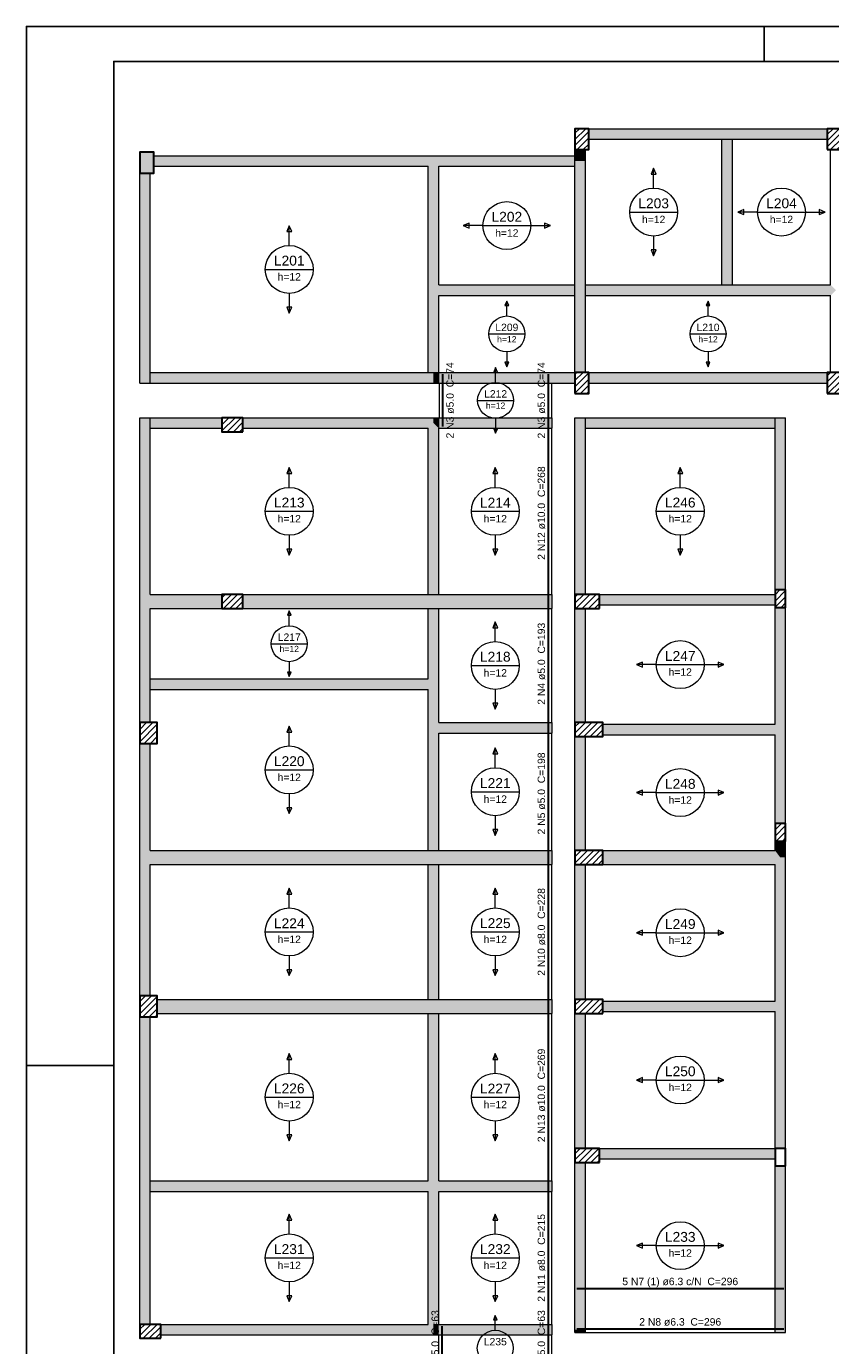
# Model space of a CAD drawing. Header units: millimetres. Extents: x 0 to 84.1, y 0 to 59.4.
# Tile 5 of 9: x 0 to 23, y 21.7 to 59.4. Entities that reach past the tile are written whole.
import ezdxf

# ---------------------------------------------------------------- set-up
doc = ezdxf.new("R2010")
doc.units = ezdxf.units.MM
doc.header["$MEASUREMENT"] = 0
doc.linetypes.add('NULL', pattern=[0])
for name, color, linetype, lineweight in [('Descrição da armadura', 7, 'Continuous', 0), ('DT-Armadura positiva', 2, 'Continuous', 30), ('DT-Hachura pilar em laje', 252, 'Continuous', 5), ('DT-Hachura viga em laje', 254, 'Continuous', 5), ('DT-Textos', 7, 'Continuous', 5), ('FO-Pilares', 4, 'Continuous', 30), ('FO-Vigas', 1, 'Continuous', 20)]:
    doc.layers.add(name, color=color, linetype=linetype, lineweight=lineweight)
doc.layers.add('SEDUC_MARF', color=1, linetype='Continuous')
doc.layers.add('SEDUC_MARGG', color=7, linetype='Continuous')
doc.styles.add('Arial', font='txt')

msp = doc.modelspace()

# ---------------------------------------------------------------- hatches: boundary and pattern name
at = {"layer": 'DT-Hachura pilar em laje', "linetype": 'Continuous'}
h = msp.add_hatch(dxfattribs=at)
h.set_pattern_fill('ANSI31', color=252, style=0)
h.paths.add_polyline_path([(15.686, 55.876), (15.886, 55.876), (16.086, 55.876), (16.086, 56.176), (16.086, 56.476), (15.886, 56.476), (15.686, 56.476), (15.686, 56.176)])
h = msp.add_hatch(dxfattribs=at)
h.set_pattern_fill('ANSI31', color=252, style=0)
h.paths.add_polyline_path([(22.896, 55.876), (23.096, 55.876), (23.296, 55.876), (23.296, 56.176), (23.296, 56.476), (23.096, 56.476), (22.896, 56.476), (22.896, 56.176)])
msp.add_hatch(color=252, dxfattribs=at).paths.add_polyline_path([(3.243, 55.207), (3.443, 55.207), (3.643, 55.207), (3.643, 55.507), (3.643, 55.807), (3.443, 55.807), (3.243, 55.807), (3.243, 55.507)])
h = msp.add_hatch(dxfattribs=at)
h.set_pattern_fill('ANSI31', color=252, style=0)
h.paths.add_polyline_path([(15.686, 48.905), (15.886, 48.905), (16.086, 48.905), (16.086, 49.205), (16.086, 49.505), (15.886, 49.505), (15.686, 49.505), (15.686, 49.205)])
h = msp.add_hatch(dxfattribs=at)
h.set_pattern_fill('ANSI31', color=252, style=0)
h.paths.add_polyline_path([(22.896, 48.905), (23.096, 48.905), (23.296, 48.905), (23.296, 49.205), (23.296, 49.505), (23.096, 49.505), (22.896, 49.505), (22.896, 49.205)])
h = msp.add_hatch(dxfattribs=at)
h.set_pattern_fill('ANSI31', color=252, style=0)
h.paths.add_polyline_path([(6.187, 47.815), (6.187, 48.015), (6.187, 48.215), (5.887, 48.215), (5.587, 48.215), (5.587, 48.015), (5.587, 47.815), (5.887, 47.815)])
h = msp.add_hatch(dxfattribs=at)
h.set_pattern_fill('ANSI31', color=252, style=0)
h.paths.add_polyline_path([(6.187, 42.762), (6.187, 42.962), (6.187, 43.162), (5.887, 43.162), (5.587, 43.162), (5.587, 42.962), (5.587, 42.762), (5.887, 42.762)])
h = msp.add_hatch(dxfattribs=at)
h.set_pattern_fill('ANSI31', color=252, style=0)
h.paths.add_polyline_path([(16.386, 42.762), (16.386, 42.962), (16.386, 43.162), (16.036, 43.162), (15.686, 43.162), (15.686, 42.962), (15.686, 42.762), (16.036, 42.762)])
h = msp.add_hatch(dxfattribs=at)
h.set_pattern_fill('ANSI31', color=252, style=0)
h.paths.add_polyline_path([(21.406, 42.792), (21.556, 42.792), (21.706, 42.792), (21.706, 43.042), (21.706, 43.292), (21.556, 43.292), (21.406, 43.292), (21.406, 43.042)])
h = msp.add_hatch(dxfattribs=at)
h.set_pattern_fill('ANSI31', color=252, style=0)
h.paths.add_polyline_path([(3.243, 38.901), (3.493, 38.901), (3.743, 38.901), (3.743, 39.201), (3.743, 39.501), (3.493, 39.501), (3.243, 39.501), (3.243, 39.201)])
h = msp.add_hatch(dxfattribs=at)
h.set_pattern_fill('ANSI31', color=252, style=0)
h.paths.add_polyline_path([(15.686, 39.501), (15.686, 39.301), (15.686, 39.101), (16.086, 39.101), (16.486, 39.101), (16.486, 39.301), (16.486, 39.501), (16.086, 39.501)])
h = msp.add_hatch(dxfattribs=at)
h.set_pattern_fill('ANSI31', color=252, style=0)
h.paths.add_polyline_path([(21.406, 36.114), (21.556, 36.114), (21.706, 36.114), (21.706, 36.364), (21.706, 36.614), (21.556, 36.614), (21.406, 36.614), (21.406, 36.364)])
h = msp.add_hatch(dxfattribs=at)
h.set_pattern_fill('ANSI31', color=252, style=0)
h.paths.add_polyline_path([(16.486, 35.444), (16.486, 35.644), (16.486, 35.844), (16.086, 35.844), (15.686, 35.844), (15.686, 35.644), (15.686, 35.444), (16.086, 35.444)])
h = msp.add_hatch(dxfattribs=at)
h.set_pattern_fill('ANSI31', color=252, style=0)
h.paths.add_polyline_path([(3.243, 31.086), (3.493, 31.086), (3.743, 31.086), (3.743, 31.386), (3.743, 31.686), (3.493, 31.686), (3.243, 31.686), (3.243, 31.386)])
h = msp.add_hatch(dxfattribs=at)
h.set_pattern_fill('ANSI31', color=252, style=0)
h.paths.add_polyline_path([(16.486, 31.186), (16.486, 31.386), (16.486, 31.586), (16.086, 31.586), (15.686, 31.586), (15.686, 31.386), (15.686, 31.186), (16.086, 31.186)])
h = msp.add_hatch(dxfattribs=at)
h.set_pattern_fill('ANSI31', color=252, style=0)
h.paths.add_polyline_path([(16.386, 26.927), (16.386, 27.127), (16.386, 27.327), (16.036, 27.327), (15.686, 27.327), (15.686, 27.127), (15.686, 26.927), (16.036, 26.927)])
h = msp.add_hatch(dxfattribs=at)
h.set_pattern_fill('ANSI31', color=252, style=0)
h.paths.add_polyline_path([(3.843, 21.898), (3.843, 22.098), (3.843, 22.298), (3.543, 22.298), (3.243, 22.298), (3.243, 22.098), (3.243, 21.898), (3.543, 21.898)])
at = {"layer": 'DT-Hachura viga em laje', "linetype": 'Continuous'}
for points in [[(20.037, 56.473), (20.037, 56.473), (16.087, 56.473), (16.087, 56.173), (20.037, 56.173), (20.037, 56.473)], [(20.187, 52.011), (20.187, 52.011), (20.187, 56.173), (20.037, 56.323), (19.887, 56.173), (19.887, 52.011), (20.037, 51.861), (20.187, 52.011)], [(22.897, 56.473), (22.897, 56.473), (20.037, 56.473), (20.037, 56.173), (22.897, 56.173), (22.897, 56.473)], [(15.986, 55.876), (15.986, 55.876), (15.687, 55.876), (15.687, 55.551), (15.986, 55.551), (15.986, 55.876)], [(11.64, 55.551), (11.64, 55.551), (11.64, 55.701), (3.643, 55.701), (3.643, 55.401), (11.49, 55.401), (11.64, 55.551)], [(11.79, 52.012), (11.79, 52.012), (11.79, 55.401), (11.64, 55.551), (11.49, 55.401), (11.49, 51.861), (11.64, 51.861), (11.79, 52.012)], [(15.837, 55.551), (15.837, 55.551), (15.687, 55.702), (11.64, 55.702), (11.64, 55.551), (11.79, 55.401), (15.687, 55.401), (15.837, 55.551)], [(15.987, 55.551), (15.987, 55.551), (15.687, 55.551), (15.687, 51.861), (15.987, 51.861), (15.987, 55.551)], [(3.543, 55.207), (3.543, 55.207), (3.243, 55.207), (3.243, 49.205), (3.543, 49.205), (3.543, 55.207)], [(11.79, 49.504), (11.79, 49.504), (11.79, 51.711), (11.64, 51.861), (11.49, 51.861), (11.49, 49.504), (11.64, 49.355), (11.79, 49.504)], [(15.837, 51.861), (15.837, 51.861), (15.687, 52.012), (11.79, 52.012), (11.64, 51.861), (11.79, 51.711), (15.687, 51.711), (15.837, 51.861)], [(15.987, 51.861), (15.987, 51.861), (15.687, 51.861), (15.687, 49.505), (15.987, 49.505), (15.987, 51.861)], [(20.037, 52.011), (20.037, 52.011), (15.987, 52.011), (15.837, 51.861), (15.987, 51.711), (20.037, 51.711), (20.037, 52.011)], [(23.147, 51.861), (23.147, 51.861), (22.997, 52.011), (20.037, 52.011), (20.037, 51.711), (22.997, 51.711), (23.147, 51.861)], [(11.64, 49.504), (11.64, 49.504), (3.543, 49.504), (3.393, 49.355), (3.543, 49.205), (11.64, 49.205), (11.64, 49.504)], [(11.808, 49.504), (11.808, 49.504), (11.64, 49.504), (11.64, 49.205), (11.808, 49.205), (11.808, 49.504)], [(15.027, 49.505), (15.027, 49.505), (11.808, 49.505), (11.808, 49.205), (15.027, 49.205), (15.027, 49.505)], [(15.687, 49.505), (15.687, 49.505), (15.027, 49.505), (15.027, 49.205), (15.687, 49.205), (15.687, 49.505)], [(22.897, 49.505), (22.897, 49.505), (16.087, 49.505), (16.087, 49.205), (22.897, 49.205), (22.897, 49.505)], [(3.543, 43.161), (3.543, 43.161), (3.543, 48.215), (3.243, 48.215), (3.243, 42.961), (3.393, 42.961), (3.543, 43.161)], [(5.587, 48.215), (5.587, 48.215), (3.543, 48.215), (3.393, 48.065), (3.543, 47.915), (5.587, 47.915), (5.587, 48.215)], [(11.64, 48.065), (11.64, 48.065), (11.64, 48.215), (6.187, 48.215), (6.187, 47.915), (11.49, 47.915), (11.64, 48.065)], [(11.79, 43.161), (11.79, 43.161), (11.79, 47.915), (11.64, 48.065), (11.49, 47.915), (11.49, 43.161), (11.64, 42.961), (11.79, 43.161)], [(11.808, 48.215), (11.808, 48.215), (11.64, 48.215), (11.64, 48.065), (11.79, 47.915), (11.808, 47.915), (11.808, 48.215)], [(15.027, 48.215), (15.027, 48.215), (11.808, 48.215), (11.808, 47.915), (15.027, 47.915), (15.027, 48.215)], [(15.986, 48.215), (15.986, 48.215), (15.687, 48.215), (15.687, 43.161), (15.986, 43.161), (15.986, 48.215)], [(21.557, 48.065), (21.557, 48.065), (21.407, 48.215), (15.986, 48.215), (15.837, 48.065), (15.986, 47.915), (21.407, 47.915), (21.557, 48.065)], [(21.707, 48.215), (21.707, 48.215), (21.407, 48.215), (21.407, 43.291), (21.707, 43.291), (21.707, 48.215)], [(5.587, 43.161), (5.587, 43.161), (3.543, 43.161), (3.393, 42.961), (3.543, 42.761), (5.587, 42.761), (5.587, 43.161)], [(11.64, 43.161), (11.64, 43.161), (6.187, 43.161), (6.187, 42.762), (11.64, 42.762), (11.64, 43.161)], [(15.027, 43.161), (15.027, 43.161), (11.64, 43.161), (11.64, 42.761), (15.027, 42.761), (15.027, 43.161)], [(21.407, 43.161), (21.407, 43.161), (16.387, 43.161), (16.387, 42.861), (21.407, 42.861), (21.407, 43.161)], [(3.543, 42.761), (3.543, 42.761), (3.393, 42.961), (3.243, 42.961), (3.243, 40.597), (3.543, 40.597), (3.543, 42.761)], [(11.79, 42.761), (11.79, 42.761), (11.64, 42.961), (11.49, 42.762), (11.49, 40.747), (11.64, 40.597), (11.79, 40.597), (11.79, 42.761)], [(15.987, 42.761), (15.987, 42.761), (15.687, 42.761), (15.687, 39.501), (15.987, 39.501), (15.987, 42.761)], [(21.707, 42.791), (21.707, 42.791), (21.407, 42.791), (21.407, 39.451), (21.557, 39.301), (21.707, 39.301), (21.707, 42.791)], [(11.64, 40.597), (11.64, 40.597), (11.49, 40.747), (3.543, 40.747), (3.393, 40.597), (3.543, 40.447), (11.49, 40.447), (11.64, 40.597)], [(3.543, 40.597), (3.543, 40.597), (3.243, 40.597), (3.243, 39.501), (3.543, 39.501), (3.543, 40.597)], [(11.79, 39.501), (11.79, 39.501), (11.79, 40.597), (11.64, 40.597), (11.49, 40.447), (11.49, 39.351), (11.64, 39.351), (11.79, 39.501)], [(11.79, 35.844), (11.79, 35.844), (11.79, 39.201), (11.64, 39.351), (11.49, 39.351), (11.49, 35.844), (11.64, 35.644), (11.79, 35.844)], [(15.027, 39.501), (15.027, 39.501), (11.79, 39.501), (11.64, 39.351), (11.79, 39.201), (15.027, 39.201), (15.027, 39.501)], [(21.557, 39.301), (21.557, 39.301), (21.407, 39.451), (16.487, 39.451), (16.487, 39.151), (21.407, 39.151), (21.557, 39.301)], [(21.707, 39.301), (21.707, 39.301), (21.557, 39.301), (21.407, 39.151), (21.407, 36.614), (21.707, 36.614), (21.707, 39.301)], [(3.543, 35.844), (3.543, 35.844), (3.543, 38.901), (3.243, 38.901), (3.243, 35.644), (3.393, 35.644), (3.543, 35.844)], [(15.987, 39.101), (15.987, 39.101), (15.687, 39.101), (15.687, 35.844), (15.987, 35.844), (15.987, 39.101)], [(11.64, 35.844), (11.64, 35.844), (3.543, 35.844), (3.393, 35.644), (3.543, 35.444), (11.64, 35.444), (11.64, 35.844)], [(15.027, 35.844), (15.027, 35.844), (11.64, 35.844), (11.64, 35.444), (15.027, 35.444), (15.027, 35.844)], [(21.557, 35.644), (21.557, 35.644), (21.407, 35.844), (16.487, 35.844), (16.487, 35.444), (21.407, 35.444), (21.557, 35.644)], [(21.707, 36.114), (21.707, 36.114), (21.407, 36.114), (21.407, 35.844), (21.557, 35.644), (21.707, 35.644), (21.707, 36.114)], [(3.543, 35.444), (3.543, 35.444), (3.393, 35.644), (3.243, 35.644), (3.243, 31.686), (3.543, 31.686), (3.543, 35.444)], [(11.79, 31.586), (11.79, 31.586), (11.79, 35.444), (11.64, 35.644), (11.49, 35.444), (11.49, 31.586), (11.64, 31.386), (11.79, 31.586)], [(21.707, 35.644), (21.707, 35.644), (21.557, 35.644), (21.407, 35.444), (21.407, 31.536), (21.557, 31.386), (21.707, 31.386), (21.707, 35.644)], [(15.987, 35.444), (15.987, 35.444), (15.687, 35.444), (15.687, 31.586), (15.987, 31.586), (15.987, 35.444)], [(11.64, 31.586), (11.64, 31.586), (3.743, 31.586), (3.743, 31.186), (11.64, 31.186), (11.64, 31.586)], [(11.79, 26.398), (11.79, 26.398), (11.79, 31.186), (11.64, 31.386), (11.49, 31.186), (11.49, 26.398), (11.64, 26.248), (11.79, 26.398)], [(15.027, 31.586), (15.027, 31.586), (11.64, 31.586), (11.64, 31.186), (15.027, 31.186), (15.027, 31.586)], [(21.557, 31.386), (21.557, 31.386), (21.407, 31.536), (16.487, 31.536), (16.487, 31.236), (21.407, 31.236), (21.557, 31.386)], [(21.706, 31.386), (21.706, 31.386), (21.557, 31.386), (21.407, 31.236), (21.407, 27.327), (21.706, 27.327), (21.706, 31.386)], [(3.543, 31.086), (3.543, 31.086), (3.243, 31.086), (3.243, 26.248), (3.543, 26.248), (3.543, 31.086)], [(15.987, 31.186), (15.987, 31.186), (15.687, 31.186), (15.687, 27.327), (15.987, 27.327), (15.987, 31.186)], [(21.407, 27.327), (21.407, 27.327), (16.387, 27.327), (16.387, 27.027), (21.407, 27.027), (21.407, 27.327)], [(21.407, 27.327), (21.407, 27.327), (16.387, 27.327), (16.387, 27.027), (21.407, 27.027), (21.407, 27.327)], [(15.987, 26.927), (15.987, 26.927), (15.687, 26.927), (15.687, 26.248), (15.987, 26.248), (15.987, 26.927)], [(21.707, 26.827), (21.707, 26.827), (21.407, 26.827), (21.407, 22.067), (21.707, 22.067), (21.707, 26.827)], [(11.64, 26.248), (11.64, 26.248), (11.49, 26.398), (3.543, 26.398), (3.393, 26.248), (3.543, 26.098), (11.49, 26.098), (11.64, 26.248)], [(15.027, 26.398), (15.027, 26.398), (11.79, 26.398), (11.64, 26.248), (11.79, 26.098), (15.027, 26.098), (15.027, 26.398)], [(3.543, 26.248), (3.543, 26.248), (3.243, 26.248), (3.243, 22.298), (3.543, 22.298), (3.543, 26.248)], [(11.79, 22.298), (11.79, 22.298), (11.79, 26.098), (11.64, 26.248), (11.49, 26.098), (11.49, 22.298), (11.64, 22.148), (11.79, 22.298)], [(15.987, 26.248), (15.987, 26.248), (15.687, 26.248), (15.687, 22.148), (15.987, 22.148), (15.987, 26.248)], [(11.64, 22.148), (11.64, 22.148), (11.49, 22.298), (3.843, 22.298), (3.843, 21.998), (11.64, 21.998), (11.64, 22.148)], [(11.79, 22.298), (11.79, 22.298), (11.64, 22.298), (11.64, 21.998), (11.79, 21.998), (11.79, 22.298)], [(15.027, 22.298), (15.027, 22.298), (11.79, 22.298), (11.79, 21.998), (15.027, 21.998), (15.027, 22.298)], [(15.987, 22.148), (15.987, 22.148), (15.687, 22.148), (15.687, 22.067), (15.987, 22.067), (15.987, 22.148)]]:
    msp.add_hatch(color=254, dxfattribs=at).paths.add_polyline_path(points)

# ---------------------------------------------------------------- linework, layer by layer
at = {"layer": 'DT-Armadura positiva'}
for points in [[(11.908, 47.965), (11.908, 49.455)], [(14.926, 47.965), (14.926, 49.455)], [(14.926, 42.812), (14.926, 48.165)], [(14.926, 39.251), (14.926, 43.112)], [(14.926, 35.494), (14.926, 39.451)], [(14.926, 31.236), (14.926, 35.794)], [(14.926, 26.148), (14.926, 31.536)], [(14.926, 22.048), (14.926, 26.348)], [(15.736, 23.318), (21.656, 23.318)], [(11.89, 20.981), (11.89, 22.248)], [(14.926, 20.981), (14.926, 22.248)], [(15.736, 22.167), (21.656, 22.167)]]:
    msp.add_lwpolyline(points, dxfattribs=at)
at = {"layer": 'DT-Textos'}
for p, q in [((17.936, 55.343), (17.866, 55.173)), ((17.866, 55.173), (18.007, 55.173)), ((18.007, 55.173), (17.936, 55.343)), ((17.251, 54.092), (18.622, 54.092)), ((20.511, 54.163), (20.341, 54.092)), ((20.341, 54.092), (20.511, 54.022)), ((20.511, 54.022), (20.511, 54.163)), ((20.906, 54.092), (22.277, 54.092)), ((22.842, 54.092), (22.672, 54.163)), ((22.672, 54.163), (22.672, 54.022)), ((22.672, 54.022), (22.842, 54.092)), ((7.516, 53.703), (7.446, 53.534)), ((7.587, 53.534), (7.516, 53.703)), ((12.657, 53.777), (12.488, 53.707)), ((12.488, 53.707), (12.657, 53.636)), ((12.657, 53.636), (12.657, 53.777)), ((13.053, 53.707), (14.423, 53.707)), ((14.988, 53.707), (14.819, 53.777)), ((14.819, 53.777), (14.819, 53.636)), ((14.819, 53.636), (14.988, 53.707)), ((7.446, 53.534), (7.587, 53.534)), ((18.007, 53.012), (17.866, 53.012)), ((17.866, 53.012), (17.936, 52.842)), ((17.936, 52.842), (18.007, 53.012)), ((6.831, 52.453), (8.202, 52.453)), ((7.587, 51.372), (7.446, 51.372)), ((7.446, 51.372), (7.516, 51.203)), ((7.516, 51.203), (7.587, 51.372)), ((13.738, 51.545), (13.685, 51.418)), ((13.685, 51.418), (13.791, 51.418)), ((13.791, 51.418), (13.738, 51.545)), ((19.491, 51.545), (19.438, 51.418)), ((19.438, 51.418), (19.544, 51.418)), ((19.544, 51.418), (19.491, 51.545)), ((13.224, 50.608), (14.252, 50.608)), ((18.977, 50.608), (20.005, 50.608)), ((13.791, 49.797), (13.685, 49.797)), ((13.685, 49.797), (13.738, 49.67)), ((13.738, 49.67), (13.791, 49.797)), ((19.544, 49.797), (19.438, 49.797)), ((19.438, 49.797), (19.491, 49.67)), ((19.491, 49.67), (19.544, 49.797)), ((13.417, 49.647), (13.364, 49.52)), ((13.364, 49.52), (13.47, 49.52)), ((13.47, 49.52), (13.417, 49.647)), ((12.903, 48.71), (13.931, 48.71)), ((13.47, 47.899), (13.364, 47.899)), ((13.364, 47.899), (13.417, 47.772)), ((13.417, 47.772), (13.47, 47.899)), ((7.516, 46.789), (7.446, 46.619)), ((7.587, 46.619), (7.516, 46.789)), ((13.408, 46.789), (13.337, 46.619)), ((13.479, 46.619), (13.408, 46.789)), ((18.696, 46.789), (18.626, 46.619)), ((18.767, 46.619), (18.696, 46.789)), ((7.446, 46.619), (7.587, 46.619)), ((13.337, 46.619), (13.479, 46.619)), ((18.626, 46.619), (18.767, 46.619)), ((6.831, 45.538), (8.202, 45.538)), ((12.723, 45.538), (14.093, 45.538)), ((18.011, 45.538), (19.382, 45.538)), ((7.587, 44.458), (7.446, 44.458)), ((7.446, 44.458), (7.516, 44.288)), ((7.516, 44.288), (7.587, 44.458)), ((13.479, 44.458), (13.337, 44.458)), ((13.337, 44.458), (13.408, 44.288)), ((13.408, 44.288), (13.479, 44.458)), ((18.767, 44.458), (18.626, 44.458)), ((18.626, 44.458), (18.696, 44.288)), ((18.696, 44.288), (18.767, 44.458)), ((7.516, 42.692), (7.463, 42.565)), ((7.569, 42.565), (7.516, 42.692)), ((7.463, 42.565), (7.569, 42.565)), ((13.408, 42.382), (13.337, 42.212)), ((13.479, 42.212), (13.408, 42.382)), ((13.337, 42.212), (13.479, 42.212)), ((7.002, 41.754), (8.03, 41.754)), ((12.723, 41.131), (14.093, 41.131)), ((17.616, 41.227), (17.446, 41.156)), ((17.446, 41.156), (17.616, 41.086)), ((17.616, 41.086), (17.616, 41.227)), ((18.011, 41.156), (19.382, 41.156)), ((19.947, 41.156), (19.777, 41.227)), ((19.777, 41.227), (19.777, 41.086)), ((19.777, 41.086), (19.947, 41.156)), ((7.569, 40.944), (7.463, 40.944)), ((7.463, 40.944), (7.516, 40.816)), ((7.516, 40.816), (7.569, 40.944)), ((13.479, 40.051), (13.337, 40.051)), ((13.337, 40.051), (13.408, 39.881)), ((13.408, 39.881), (13.479, 40.051)), ((7.516, 39.396), (7.446, 39.227)), ((7.446, 39.227), (7.587, 39.227)), ((7.587, 39.227), (7.516, 39.396)), ((13.408, 38.773), (13.337, 38.604)), ((13.337, 38.604), (13.479, 38.604)), ((13.479, 38.604), (13.408, 38.773)), ((6.831, 38.146), (8.202, 38.146)), ((12.723, 37.523), (14.093, 37.523)), ((17.616, 37.568), (17.446, 37.498)), ((17.446, 37.498), (17.616, 37.427)), ((17.616, 37.427), (17.616, 37.568)), ((18.011, 37.498), (19.382, 37.498)), ((19.947, 37.498), (19.777, 37.568)), ((19.777, 37.568), (19.777, 37.427)), ((19.777, 37.427), (19.947, 37.498)), ((7.587, 37.065), (7.446, 37.065)), ((7.446, 37.065), (7.516, 36.896)), ((7.516, 36.896), (7.587, 37.065)), ((13.479, 36.442), (13.337, 36.442)), ((13.337, 36.442), (13.408, 36.273)), ((13.408, 36.273), (13.479, 36.442)), ((7.516, 34.765), (7.446, 34.596)), ((7.587, 34.596), (7.516, 34.765)), ((13.408, 34.765), (13.337, 34.596)), ((13.479, 34.596), (13.408, 34.765)), ((7.446, 34.596), (7.587, 34.596)), ((13.337, 34.596), (13.479, 34.596)), ((6.831, 33.515), (8.202, 33.515)), ((12.723, 33.515), (14.093, 33.515)), ((17.616, 33.561), (17.446, 33.49)), ((17.446, 33.49), (17.616, 33.42)), ((17.616, 33.42), (17.616, 33.561)), ((18.011, 33.49), (19.382, 33.49)), ((19.947, 33.49), (19.777, 33.561)), ((19.777, 33.561), (19.777, 33.42)), ((19.777, 33.42), (19.947, 33.49)), ((7.587, 32.434), (7.446, 32.434)), ((7.446, 32.434), (7.516, 32.265)), ((7.516, 32.265), (7.587, 32.434)), ((13.479, 32.434), (13.337, 32.434)), ((13.337, 32.434), (13.408, 32.265)), ((13.408, 32.265), (13.479, 32.434)), ((7.516, 30.042), (7.446, 29.873)), ((7.446, 29.873), (7.587, 29.873)), ((7.587, 29.873), (7.516, 30.042)), ((13.408, 30.042), (13.337, 29.873)), ((13.337, 29.873), (13.479, 29.873)), ((13.479, 29.873), (13.408, 30.042)), ((17.616, 29.352), (17.446, 29.282)), ((17.446, 29.282), (17.616, 29.211)), ((17.616, 29.211), (17.616, 29.352)), ((18.011, 29.282), (19.382, 29.282)), ((19.947, 29.282), (19.777, 29.352)), ((19.777, 29.352), (19.777, 29.211)), ((19.777, 29.211), (19.947, 29.282)), ((6.831, 28.792), (8.202, 28.792)), ((12.723, 28.792), (14.093, 28.792)), ((7.587, 27.711), (7.446, 27.711)), ((7.446, 27.711), (7.516, 27.542)), ((7.516, 27.542), (7.587, 27.711)), ((13.479, 27.711), (13.337, 27.711)), ((13.337, 27.711), (13.408, 27.542)), ((13.408, 27.542), (13.479, 27.711)), ((7.516, 25.448), (7.446, 25.278)), ((7.446, 25.278), (7.587, 25.278)), ((7.587, 25.278), (7.516, 25.448)), ((13.408, 25.448), (13.337, 25.278)), ((13.337, 25.278), (13.479, 25.278)), ((13.479, 25.278), (13.408, 25.448)), ((17.616, 24.618), (17.446, 24.547)), ((17.446, 24.547), (17.616, 24.477)), ((17.616, 24.477), (17.616, 24.618)), ((18.011, 24.547), (19.382, 24.547)), ((19.947, 24.547), (19.777, 24.618)), ((19.777, 24.618), (19.777, 24.477)), ((19.777, 24.477), (19.947, 24.547)), ((6.831, 24.198), (8.202, 24.198)), ((12.723, 24.198), (14.093, 24.198)), ((7.587, 23.117), (7.446, 23.117)), ((7.446, 23.117), (7.516, 22.947)), ((7.516, 22.947), (7.587, 23.117)), ((13.479, 23.117), (13.337, 23.117)), ((13.337, 23.117), (13.408, 22.947)), ((13.408, 22.947), (13.479, 23.117)), ((13.408, 22.552), (13.355, 22.425)), ((13.355, 22.425), (13.461, 22.425)), ((13.461, 22.425), (13.408, 22.552))]:
    msp.add_line(p, q, dxfattribs=at)
for points in [[(17.936, 54.778), (17.936, 55.343)], [(20.906, 54.092), (20.341, 54.092)], [(22.277, 54.092), (22.842, 54.092)], [(7.516, 53.138), (7.516, 53.703)], [(13.053, 53.707), (12.488, 53.707)], [(14.423, 53.707), (14.988, 53.707)], [(17.936, 53.407), (17.936, 52.842)], [(7.516, 51.768), (7.516, 51.203)], [(13.738, 51.122), (13.738, 51.545)], [(19.491, 51.122), (19.491, 51.545)], [(13.738, 50.094), (13.738, 49.67)], [(19.491, 50.094), (19.491, 49.67)], [(13.417, 49.224), (13.417, 49.647)], [(13.417, 48.195), (13.417, 47.772)], [(7.516, 46.224), (7.516, 46.789)], [(13.408, 46.224), (13.408, 46.789)], [(18.696, 46.224), (18.696, 46.789)], [(7.516, 44.853), (7.516, 44.288)], [(13.408, 44.853), (13.408, 44.288)], [(18.696, 44.853), (18.696, 44.288)], [(7.516, 42.268), (7.516, 42.692)], [(13.408, 41.817), (13.408, 42.382)], [(7.516, 41.24), (7.516, 40.816)], [(18.011, 41.156), (17.446, 41.156)], [(19.382, 41.156), (19.947, 41.156)], [(13.408, 40.446), (13.408, 39.881)], [(7.516, 38.831), (7.516, 39.396)], [(13.408, 38.208), (13.408, 38.773)], [(7.516, 37.46), (7.516, 36.896)], [(18.011, 37.498), (17.446, 37.498)], [(19.382, 37.498), (19.947, 37.498)], [(13.408, 36.837), (13.408, 36.273)], [(7.516, 34.201), (7.516, 34.765)], [(13.408, 34.201), (13.408, 34.765)], [(18.011, 33.49), (17.446, 33.49)], [(19.382, 33.49), (19.947, 33.49)], [(7.516, 32.83), (7.516, 32.265)], [(13.408, 32.83), (13.408, 32.265)], [(7.516, 29.477), (7.516, 30.042)], [(13.408, 29.477), (13.408, 30.042)], [(18.011, 29.282), (17.446, 29.282)], [(19.382, 29.282), (19.947, 29.282)], [(7.516, 28.106), (7.516, 27.542)], [(13.408, 28.106), (13.408, 27.542)], [(7.516, 24.883), (7.516, 25.448)], [(13.408, 24.883), (13.408, 25.448)], [(18.011, 24.547), (17.446, 24.547)], [(19.382, 24.547), (19.947, 24.547)], [(7.516, 23.512), (7.516, 22.947)], [(13.408, 23.512), (13.408, 22.947)], [(13.408, 22.128), (13.408, 22.552)]]:
    msp.add_lwpolyline(points, dxfattribs=at)
for centre, radius in [((17.936, 54.092), 0.685), ((21.591, 54.092), 0.685), ((13.738, 53.707), 0.685), ((7.516, 52.453), 0.685), ((13.738, 50.608), 0.514), ((19.491, 50.608), 0.514), ((13.417, 48.71), 0.514), ((7.516, 45.538), 0.685), ((13.408, 45.538), 0.685), ((18.696, 45.538), 0.685), ((7.516, 41.754), 0.514), ((13.408, 41.131), 0.685), ((18.696, 41.156), 0.685), ((7.516, 38.146), 0.685), ((13.408, 37.523), 0.685), ((18.696, 37.498), 0.685), ((7.516, 33.515), 0.685), ((13.408, 33.515), 0.685), ((18.696, 33.49), 0.685), ((18.696, 29.282), 0.685), ((7.516, 28.792), 0.685), ((13.408, 28.792), 0.685), ((18.696, 24.547), 0.685), ((7.516, 24.198), 0.685), ((13.408, 24.198), 0.685), ((13.408, 21.614), 0.514)]:
    msp.add_circle(centre, radius, dxfattribs=at)
at = {"layer": 'FO-Pilares'}
for points in [[(15.686, 55.876), (15.886, 55.876), (16.086, 55.876), (16.086, 56.176), (16.086, 56.476), (15.886, 56.476), (15.686, 56.476), (15.686, 56.176), (15.686, 55.876)], [(22.896, 55.876), (23.096, 55.876), (23.296, 55.876), (23.296, 56.176), (23.296, 56.476), (23.096, 56.476), (22.896, 56.476), (22.896, 56.176), (22.896, 55.876)], [(3.243, 55.207), (3.443, 55.207), (3.643, 55.207), (3.643, 55.507), (3.643, 55.807), (3.443, 55.807), (3.243, 55.807), (3.243, 55.507), (3.243, 55.207)], [(15.686, 48.905), (15.886, 48.905), (16.086, 48.905), (16.086, 49.205), (16.086, 49.505), (15.886, 49.505), (15.686, 49.505), (15.686, 49.205), (15.686, 48.905)], [(22.896, 48.905), (23.096, 48.905), (23.296, 48.905), (23.296, 49.205), (23.296, 49.505), (23.096, 49.505), (22.896, 49.505), (22.896, 49.205), (22.896, 48.905)], [(6.187, 47.815), (6.187, 48.015), (6.187, 48.215), (5.887, 48.215), (5.587, 48.215), (5.587, 48.015), (5.587, 47.815), (5.887, 47.815), (6.187, 47.815)], [(6.187, 42.762), (6.187, 42.962), (6.187, 43.162), (5.887, 43.162), (5.587, 43.162), (5.587, 42.962), (5.587, 42.762), (5.887, 42.762), (6.187, 42.762)], [(16.386, 42.762), (16.386, 42.962), (16.386, 43.162), (16.036, 43.162), (15.686, 43.162), (15.686, 42.962), (15.686, 42.762), (16.036, 42.762), (16.386, 42.762)], [(21.406, 42.792), (21.556, 42.792), (21.706, 42.792), (21.706, 43.042), (21.706, 43.292), (21.556, 43.292), (21.406, 43.292), (21.406, 43.042), (21.406, 42.792)], [(3.243, 38.901), (3.493, 38.901), (3.743, 38.901), (3.743, 39.201), (3.743, 39.501), (3.493, 39.501), (3.243, 39.501), (3.243, 39.201), (3.243, 38.901)], [(15.686, 39.501), (15.686, 39.301), (15.686, 39.101), (16.086, 39.101), (16.486, 39.101), (16.486, 39.301), (16.486, 39.501), (16.086, 39.501), (15.686, 39.501)], [(21.406, 36.114), (21.556, 36.114), (21.706, 36.114), (21.706, 36.364), (21.706, 36.614), (21.556, 36.614), (21.406, 36.614), (21.406, 36.364), (21.406, 36.114)], [(16.486, 35.444), (16.486, 35.644), (16.486, 35.844), (16.086, 35.844), (15.686, 35.844), (15.686, 35.644), (15.686, 35.444), (16.086, 35.444), (16.486, 35.444)], [(3.243, 31.086), (3.493, 31.086), (3.743, 31.086), (3.743, 31.386), (3.743, 31.686), (3.493, 31.686), (3.243, 31.686), (3.243, 31.386), (3.243, 31.086)], [(16.486, 31.186), (16.486, 31.386), (16.486, 31.586), (16.086, 31.586), (15.686, 31.586), (15.686, 31.386), (15.686, 31.186), (16.086, 31.186), (16.486, 31.186)], [(16.386, 26.927), (16.386, 27.127), (16.386, 27.327), (16.036, 27.327), (15.686, 27.327), (15.686, 27.127), (15.686, 26.927), (16.036, 26.927), (16.386, 26.927)], [(21.406, 26.827), (21.556, 26.827), (21.706, 26.827), (21.706, 27.077), (21.706, 27.327), (21.556, 27.327), (21.406, 27.327), (21.406, 27.077), (21.406, 26.827)], [(3.843, 21.898), (3.843, 22.098), (3.843, 22.298), (3.543, 22.298), (3.243, 22.298), (3.243, 22.098), (3.243, 21.898), (3.543, 21.898), (3.843, 21.898)]]:
    msp.add_lwpolyline(points, close=True, dxfattribs=at)
at = {"layer": 'FO-Vigas'}
for p, q in [((16.086, 56.473), (20.036, 56.473)), ((20.036, 56.473), (22.896, 56.473)), ((15.686, 55.552), (15.686, 55.876)), ((15.986, 55.552), (15.986, 55.876)), ((16.086, 56.173), (20.036, 56.173)), ((19.886, 52.012), (19.886, 56.173)), ((20.036, 56.173), (22.896, 56.173)), ((20.186, 52.012), (20.186, 56.173)), ((22.996, 52.012), (22.996, 55.876)), ((3.643, 55.702), (11.64, 55.702)), ((11.64, 55.702), (15.686, 55.702)), ((15.686, 51.862), (15.686, 55.552)), ((15.986, 51.862), (15.986, 55.552)), ((3.243, 49.205), (3.243, 55.207)), ((3.543, 49.205), (3.543, 55.207)), ((3.643, 55.402), (11.49, 55.402)), ((11.49, 51.862), (11.49, 55.402)), ((11.79, 55.402), (15.686, 55.402)), ((11.79, 52.012), (11.79, 55.402)), ((11.49, 49.505), (11.49, 51.862)), ((11.79, 52.012), (15.686, 52.012)), ((11.79, 51.712), (15.686, 51.712)), ((11.79, 49.505), (11.79, 51.712)), ((15.686, 49.505), (15.686, 51.862)), ((15.986, 52.012), (20.036, 52.012)), ((15.986, 49.505), (15.986, 51.862)), ((15.986, 51.712), (20.036, 51.712)), ((20.036, 52.012), (22.996, 52.012)), ((20.036, 51.712), (22.996, 51.712)), ((22.996, 49.505), (22.996, 51.712)), ((3.543, 49.505), (11.64, 49.505)), ((11.64, 49.505), (11.808, 49.505)), ((11.808, 49.505), (15.026, 49.505)), ((15.026, 49.505), (15.686, 49.505)), ((16.086, 49.505), (22.896, 49.505)), ((3.243, 49.205), (3.543, 49.205)), ((3.543, 49.205), (11.64, 49.205)), ((11.64, 49.205), (11.808, 49.205)), ((11.808, 48.215), (11.808, 49.205)), ((11.808, 49.205), (15.026, 49.205)), ((15.026, 48.215), (15.026, 49.205)), ((15.026, 49.205), (15.686, 49.205)), ((16.086, 49.205), (22.896, 49.205)), ((3.243, 48.215), (3.543, 48.215)), ((3.243, 42.962), (3.243, 48.215)), ((3.543, 43.162), (3.543, 48.215)), ((3.543, 48.215), (5.587, 48.215)), ((3.543, 47.915), (5.587, 47.915)), ((6.187, 48.215), (11.64, 48.215)), ((6.187, 47.915), (11.49, 47.915)), ((11.49, 43.162), (11.49, 47.915)), ((11.64, 48.215), (11.808, 48.215)), ((11.79, 47.915), (11.808, 47.915)), ((11.79, 43.162), (11.79, 47.915)), ((11.808, 48.215), (15.026, 48.215)), ((11.808, 47.915), (15.026, 47.915)), ((15.026, 48.215), (15.026, 47.915)), ((15.026, 43.162), (15.026, 47.915)), ((15.686, 48.215), (15.986, 48.215)), ((15.686, 43.162), (15.686, 48.215)), ((15.986, 43.162), (15.986, 48.215)), ((15.986, 48.215), (21.406, 48.215)), ((15.986, 47.915), (21.406, 47.915)), ((21.406, 48.215), (21.706, 48.215)), ((21.406, 43.292), (21.406, 48.215)), ((21.706, 43.292), (21.706, 48.215)), ((3.543, 43.162), (5.587, 43.162)), ((6.187, 43.162), (11.64, 43.162)), ((11.64, 43.162), (15.026, 43.162)), ((15.026, 43.162), (15.026, 42.762)), ((16.386, 43.162), (21.406, 43.162)), ((3.243, 40.597), (3.243, 42.962)), ((3.543, 40.597), (3.543, 42.762)), ((3.543, 42.762), (5.587, 42.762)), ((6.187, 42.762), (11.64, 42.762)), ((11.49, 40.747), (11.49, 42.762)), ((11.64, 42.762), (15.026, 42.762)), ((11.79, 40.597), (11.79, 42.762)), ((15.026, 39.501), (15.026, 42.762)), ((15.686, 39.501), (15.686, 42.762)), ((15.986, 39.501), (15.986, 42.762)), ((16.386, 42.862), (21.406, 42.862)), ((21.406, 39.451), (21.406, 42.792)), ((21.706, 39.301), (21.706, 42.792)), ((3.543, 40.747), (11.49, 40.747)), ((3.243, 39.501), (3.243, 40.597)), ((3.543, 39.501), (3.543, 40.597)), ((3.543, 40.447), (11.49, 40.447)), ((11.49, 39.351), (11.49, 40.447)), ((11.79, 39.501), (11.79, 40.597)), ((11.49, 35.844), (11.49, 39.351)), ((11.79, 39.501), (15.026, 39.501)), ((15.026, 39.501), (15.026, 39.201)), ((16.486, 39.451), (21.406, 39.451)), ((21.706, 36.614), (21.706, 39.301)), ((3.243, 35.644), (3.243, 38.901)), ((3.543, 35.844), (3.543, 38.901)), ((11.79, 39.201), (15.026, 39.201)), ((11.79, 35.844), (11.79, 39.201)), ((15.026, 35.844), (15.026, 39.201)), ((15.686, 35.844), (15.686, 39.101)), ((15.986, 35.844), (15.986, 39.101)), ((16.486, 39.151), (21.406, 39.151)), ((21.406, 36.614), (21.406, 39.151)), ((3.543, 35.844), (11.64, 35.844)), ((11.64, 35.844), (15.026, 35.844)), ((15.026, 35.844), (15.026, 35.444)), ((16.486, 35.844), (21.406, 35.844)), ((21.406, 35.844), (21.406, 36.114)), ((21.706, 35.644), (21.706, 36.114)), ((3.243, 31.686), (3.243, 35.644)), ((21.706, 31.386), (21.706, 35.644)), ((3.543, 31.686), (3.543, 35.444)), ((3.543, 35.444), (11.64, 35.444)), ((11.49, 31.586), (11.49, 35.444)), ((11.64, 35.444), (15.026, 35.444)), ((11.79, 31.586), (11.79, 35.444)), ((15.026, 31.586), (15.026, 35.444)), ((15.686, 31.586), (15.686, 35.444)), ((15.986, 31.586), (15.986, 35.444)), ((16.486, 35.444), (21.406, 35.444)), ((21.406, 31.536), (21.406, 35.444)), ((3.743, 31.586), (11.64, 31.586)), ((11.64, 31.586), (15.026, 31.586)), ((15.026, 31.586), (15.026, 31.186)), ((16.486, 31.536), (21.406, 31.536)), ((21.706, 27.327), (21.706, 31.386)), ((3.243, 26.248), (3.243, 31.086)), ((3.543, 26.248), (3.543, 31.086)), ((3.743, 31.186), (11.64, 31.186)), ((11.49, 26.398), (11.49, 31.186)), ((11.64, 31.186), (15.026, 31.186)), ((11.79, 26.398), (11.79, 31.186)), ((15.026, 26.398), (15.026, 31.186)), ((15.686, 27.327), (15.686, 31.186)), ((15.986, 27.327), (15.986, 31.186)), ((16.486, 31.236), (21.406, 31.236)), ((21.406, 27.327), (21.406, 31.236)), ((16.386, 27.327), (21.406, 27.327)), ((16.386, 27.327), (21.406, 27.327)), ((15.686, 26.248), (15.686, 26.927)), ((15.986, 26.248), (15.986, 26.927)), ((16.386, 27.027), (21.406, 27.027)), ((16.386, 27.027), (21.406, 27.027)), ((21.406, 22.067), (21.406, 26.827)), ((21.706, 22.067), (21.706, 26.827)), ((3.543, 26.398), (11.49, 26.398)), ((11.79, 26.398), (15.026, 26.398)), ((15.026, 26.398), (15.026, 26.098)), ((3.243, 22.298), (3.243, 26.248)), ((3.543, 22.298), (3.543, 26.248)), ((3.543, 26.098), (11.49, 26.098)), ((11.49, 22.298), (11.49, 26.098)), ((11.79, 26.098), (15.026, 26.098)), ((11.79, 22.298), (11.79, 26.098)), ((15.026, 22.298), (15.026, 26.098)), ((15.686, 22.148), (15.686, 26.248)), ((15.986, 22.148), (15.986, 26.248)), ((3.843, 22.298), (11.49, 22.298)), ((11.64, 22.298), (11.79, 22.298)), ((11.79, 22.298), (15.026, 22.298)), ((15.026, 22.298), (15.026, 21.998)), ((3.843, 21.998), (11.64, 21.998)), ((11.64, 21.998), (11.79, 21.998)), ((11.79, 21.231), (11.79, 21.998)), ((11.79, 21.998), (15.026, 21.998)), ((15.026, 21.231), (15.026, 21.998)), ((15.686, 22.067), (15.686, 22.148)), ((15.686, 22.067), (15.986, 22.067)), ((15.986, 22.067), (15.986, 22.148)), ((15.986, 22.067), (21.406, 22.067)), ((21.406, 22.067), (21.706, 22.067))]:
    msp.add_line(p, q, dxfattribs=at)
at = {"layer": 'SEDUC_MARF'}
for p, q in [((21.1, 59.4), (21.1, 58.4)), ((0, 29.7), (2.5, 29.7))]:
    msp.add_line(p, q, dxfattribs=at)
msp.add_lwpolyline([(84.1, 59.4), (0, 59.4), (0, 0), (84.1, 0)], close=True, dxfattribs=at)
at = {"layer": 'SEDUC_MARGG'}
msp.add_lwpolyline([(2.5, 1), (83.1, 1), (83.1, 58.4), (2.5, 58.4)], close=True, dxfattribs=at)

# ---------------------------------------------------------------- texts
at = {"layer": 'Descrição da armadura', "linetype": 'NULL', "char_height": 0.2118, "attachment_point": 8, "rotation": 90.0002, "line_spacing_factor": 0.9, "style": 'Arial'}
for s, insert, width in [('2 N3 ø5.0  C=74', (12.224, 48.71), 4.27184), ('2 N3 ø5.0  C=74', (14.837, 48.71), 4.27184), ('2 N12 ø10.0  C=268', (14.837, 45.488), 5.23954), ('2 N4 ø5.0  C=193', (14.837, 41.181), 4.5944), ('2 N5 ø5.0  C=198', (14.837, 37.473), 4.5944), ('2 N10 ø8.0  C=228', (14.837, 33.515), 4.91697), ('2 N13 ø10.0  C=269', (14.837, 28.842), 5.23954), ('2 N11 ø8.0  C=215', (14.837, 24.197), 4.91697), ('2 N6 ø5.0  C=63', (11.8, 21.614), 4.27184), ('2 N6 ø5.0  C=63', (14.837, 21.614), 4.27184)]:
    msp.add_mtext(s, dxfattribs=dict(at, insert=insert, width=width))
at = {"layer": 'Descrição da armadura', "linetype": 'NULL', "char_height": 0.2118, "attachment_point": 8, "line_spacing_factor": 0.9, "style": 'Arial'}
for s, insert, width in [('5 N7 (1) ø6.3 c/N  C=296', (18.696, 23.354), 6.49555), ('2 N8 ø6.3  C=296', (18.696, 22.257), 4.5944)]:
    msp.add_mtext(s, dxfattribs=dict(at, insert=insert, width=width))
at = {"layer": 'DT-Textos', "linetype": 'NULL', "attachment_point": 8, "line_spacing_factor": 0.798, "style": 'Arial'}
for s, insert, char_height, width in [('L203', (17.936, 54.198), 0.2824, 1.7352), ('L204', (21.591, 54.198), 0.2824, 1.7352), ('L202', (13.738, 53.812), 0.2824, 1.7352), ('h=12', (17.936, 53.775), 0.2118, 1.30642), ('h=12', (21.591, 53.775), 0.2118, 1.30642), ('h=12', (13.738, 53.389), 0.2118, 1.30642), ('L201', (7.516, 52.559), 0.2824, 1.7352), ('h=12', (7.516, 52.135), 0.2118, 1.30642), ('L209', (13.738, 50.687), 0.2118, 1.29027), ('L210', (19.491, 50.687), 0.2118, 1.29027), ('h=12', (13.738, 50.369), 0.1765, 1.12622), ('h=12', (19.491, 50.369), 0.1765, 1.12622), ('L212', (13.417, 48.789), 0.2118, 1.29027), ('h=12', (13.417, 48.471), 0.1765, 1.12622), ('L213', (7.516, 45.644), 0.2824, 1.7352), ('L214', (13.408, 45.644), 0.2824, 1.7352), ('L246', (18.696, 45.644), 0.2824, 1.7352), ('h=12', (7.516, 45.221), 0.2118, 1.30642), ('h=12', (13.408, 45.221), 0.2118, 1.30642), ('h=12', (18.696, 45.221), 0.2118, 1.30642), ('L217', (7.516, 41.834), 0.2118, 1.29027), ('h=12', (7.516, 41.516), 0.1765, 1.12622), ('L218', (13.408, 41.237), 0.2824, 1.7352), ('L247', (18.696, 41.262), 0.2824, 1.7352), ('h=12', (13.408, 40.814), 0.2118, 1.30642), ('h=12', (18.696, 40.839), 0.2118, 1.30642), ('L220', (7.516, 38.251), 0.2824, 1.7352), ('h=12', (7.516, 37.828), 0.2118, 1.30642), ('L221', (13.408, 37.628), 0.2824, 1.7352), ('L248', (18.696, 37.603), 0.2824, 1.7352), ('h=12', (13.408, 37.205), 0.2118, 1.30642), ('h=12', (18.696, 37.18), 0.2118, 1.30642), ('L224', (7.516, 33.621), 0.2824, 1.7352), ('L225', (13.408, 33.621), 0.2824, 1.7352), ('L249', (18.696, 33.596), 0.2824, 1.7352), ('h=12', (7.516, 33.197), 0.2118, 1.30642), ('h=12', (13.408, 33.197), 0.2118, 1.30642), ('h=12', (18.696, 33.172), 0.2118, 1.30642), ('L250', (18.696, 29.387), 0.2824, 1.7352), ('L226', (7.516, 28.897), 0.2824, 1.7352), ('L227', (13.408, 28.897), 0.2824, 1.7352), ('h=12', (18.696, 28.964), 0.2118, 1.30642), ('h=12', (7.516, 28.474), 0.2118, 1.30642), ('h=12', (13.408, 28.474), 0.2118, 1.30642), ('L233', (18.696, 24.653), 0.2824, 1.7352), ('L231', (7.516, 24.303), 0.2824, 1.7352), ('L232', (13.408, 24.303), 0.2824, 1.7352), ('h=12', (18.696, 24.23), 0.2118, 1.30642), ('h=12', (7.516, 23.88), 0.2118, 1.30642), ('h=12', (13.408, 23.88), 0.2118, 1.30642), ('L235', (13.408, 21.694), 0.2118, 1.29027)]:
    msp.add_mtext(s, dxfattribs=dict(at, insert=insert, char_height=char_height, width=width))

doc.saveas('drawing.dxf')
